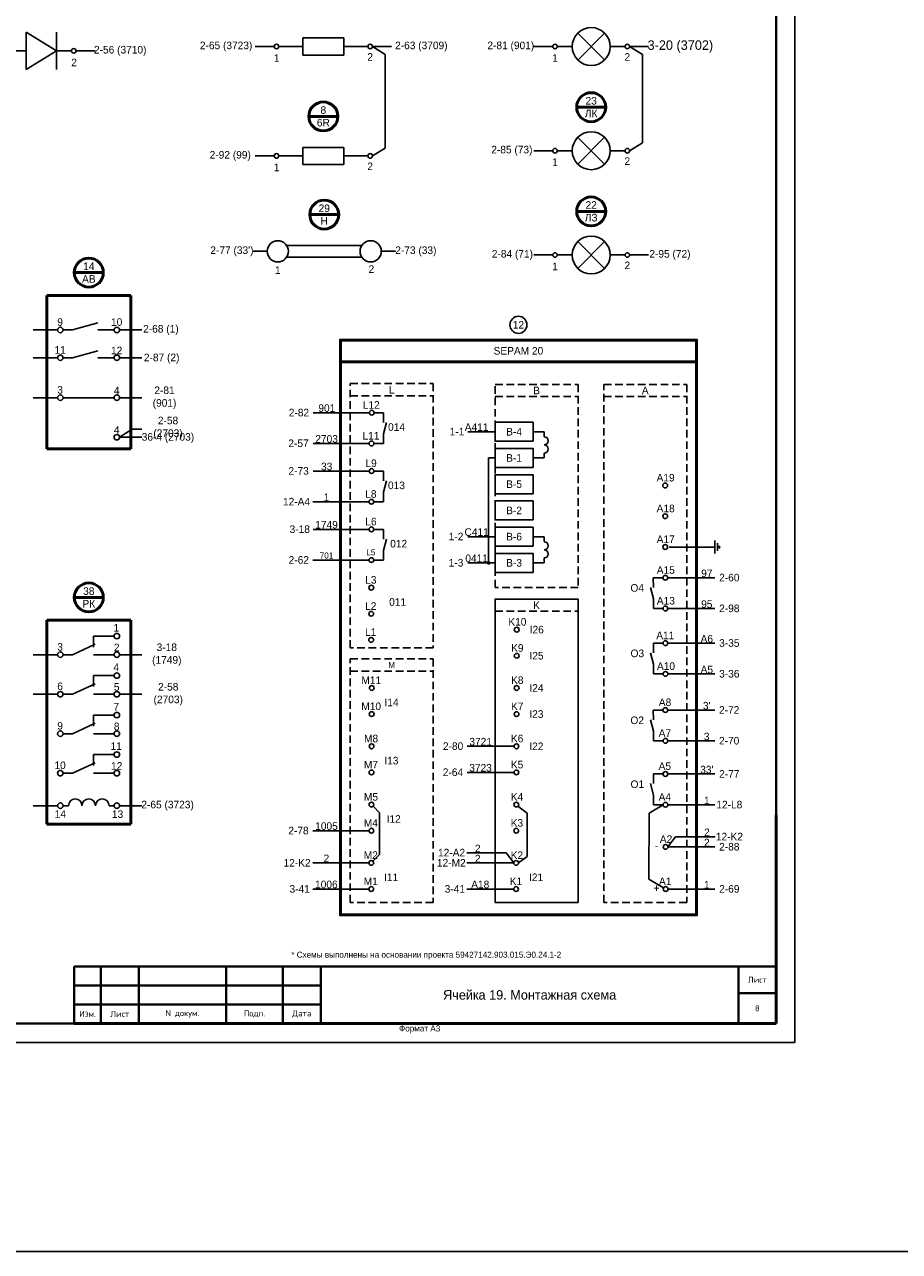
# Model space of a CAD drawing. Header units: millimetres. Extents: x 4897 to 12009, y -3017 to 2708.
# Tile 50 of 86: x 8366 to 8597, y 658 to 981. Entities that reach past the tile are written whole.
import ezdxf

# ---------------------------------------------------------------- set-up
doc = ezdxf.new("R2010")
doc.units = ezdxf.units.MM
doc.linetypes.add('JIS_02_2.0', pattern=[3, 2, -1])
doc.layers.add('основная 0.5', color=7, linetype='Continuous', lineweight=50)
doc.styles.add('SIMPLEX', font='txt', dxfattribs={"height": 5})

msp = doc.modelspace()

# ---------------------------------------------------------------- linework, layer by layer
for p, q in [((8569.16, 712.59), (8569.16, 1009.63)), ((8569.16, 712.59), (8569.16, 1009.63)), ((8450.31, 977.33), (8439.48, 977.33)), ((8431.96, 975.07), (8426.96, 975.07)), ((8433.16, 975.07), (8439.48, 975.07)), ((8450.31, 975.07), (8456.63, 975.07)), ((8457.82, 975.07), (8462.82, 975.07)), ((8505.36, 975.07), (8500.36, 975.07)), ((8510.47, 975.07), (8506.55, 975.07)), ((8524.39, 975.07), (8520.47, 975.07)), ((8525.59, 975.07), (8530.59, 975.07)), ((8461.19, 972.99), (8461.19, 948.32)), ((8528.95, 972.99), (8528.95, 949.69)), ((8450.31, 948.49), (8439.48, 948.49)), ((8524.39, 947.61), (8520.47, 947.61)), ((8431.96, 946.24), (8426.96, 946.24)), ((8433.16, 946.24), (8439.48, 946.24)), ((8450.31, 946.24), (8456.63, 946.24)), ((8435.24, 922.61), (8455.01, 922.61)), ((8426.36, 921.1), (8430.09, 921.1)), ((8435.24, 919.6), (8455.01, 919.6)), ((8460.16, 921.1), (8463.9, 921.1)), ((8505.36, 920.14), (8500.36, 920.14)), ((8510.47, 920.14), (8506.55, 920.14)), ((8524.39, 920.14), (8520.47, 920.14)), ((8525.59, 920.14), (8530.59, 920.14)), ((8385.5, 902.24), (8378.83, 900.38)), ((8385.5, 900.38), (8389.75, 900.38)), ((8385.5, 894.92), (8378.83, 893.06)), ((8385.5, 893.06), (8389.75, 893.06)), ((8368.44, 882.52), (8374.87, 882.52)), ((8376.31, 882.52), (8389.75, 882.52)), ((8391.19, 882.52), (8397.09, 882.52)), ((8460.77, 878.57), (8460.76, 876.02)), ((8394.55, 874.2), (8391.19, 872.11)), ((8394.55, 874.2), (8397.09, 874.2)), ((8460.76, 873.02), (8460.75, 870.46)), ((8461.54, 876.02), (8460.76, 873.02)), ((8500.15, 873.56), (8503.1, 873.56)), ((8503.1, 873.56), (8503.1, 872.24)), ((8391.19, 872.11), (8397.09, 872.11)), ((8490.15, 866.65), (8488.43, 866.65)), ((8488.43, 866.65), (8488.43, 838.99)), ((8500.15, 866.65), (8503.1, 866.65)), ((8503.1, 867.95), (8503.1, 866.65)), ((8460.73, 863.2), (8460.72, 860.65)), ((8461.5, 860.65), (8460.72, 857.65)), ((8460.72, 857.65), (8460.71, 855.1)), ((8460.73, 847.83), (8460.72, 845.28)), ((8461.5, 845.28), (8460.72, 842.28)), ((8500.15, 845.9), (8503.1, 845.9)), ((8503.1, 845.9), (8503.1, 844.59)), ((8548.09, 841.43), (8548.09, 844.93)), ((8548.79, 842.13), (8548.79, 844.23)), ((8460.72, 842.28), (8460.71, 839.73)), ((8548.09, 843.18), (8543.24, 843.18)), ((8549.11, 842.83), (8549.11, 843.53)), ((8549.11, 843.53), (8549.46, 843.18)), ((8549.11, 842.83), (8549.46, 843.18)), ((8456.92, 839.73), (8442.15, 839.73)), ((8460.71, 839.73), (8458.17, 839.73)), ((8500.15, 838.99), (8503.1, 838.99)), ((8503.1, 840.29), (8503.1, 838.99)), ((8389.75, 819.69), (8384.32, 819.69)), ((8384.32, 819.69), (8384.32, 816.8)), ((8384.79, 817.55), (8378.83, 814.79)), ((8389.75, 814.79), (8384.32, 814.79)), ((8389.75, 809.29), (8384.32, 809.29)), ((8384.32, 809.29), (8384.32, 806.4)), ((8384.79, 807.15), (8378.83, 804.38)), ((8389.75, 804.38), (8384.32, 804.38)), ((8389.75, 798.88), (8384.32, 798.88)), ((8384.32, 798.88), (8384.32, 795.99)), ((8384.79, 796.74), (8378.83, 793.98)), ((8389.75, 793.98), (8384.32, 793.98)), ((8384.79, 786.34), (8378.83, 783.58)), ((8389.75, 788.48), (8384.32, 788.48)), ((8384.32, 788.48), (8384.32, 785.59)), ((8389.75, 783.58), (8384.32, 783.58)), ((8459.7, 773.09), (8459.68, 762.14)), ((8149.15, 712.59), (8569.16, 712.59))]:
    msp.add_line(p, q)
at = {"lineweight": 40}
for p, q in [((8564.25, 1004.63), (8564.25, 717.63)), ((8379.25, 732.63), (8444.25, 732.63)), ((8554.25, 732.63), (8554.25, 717.63)), ((8379.25, 727.63), (8444.25, 727.63)), ((8554.25, 725.63), (8564.25, 725.63)), ((8379.25, 722.63), (8444.25, 722.63)), ((8169.15, 717.63), (8564.25, 717.63))]:
    msp.add_line(p, q, dxfattribs=at)
at = {"color": 7}
for p, q in [((8366.56, 978.87), (8366.56, 969.03)), ((8366.56, 978.87), (8374.6, 973.95)), ((8374.6, 978.87), (8374.6, 969.03)), ((8439.48, 977.33), (8439.48, 972.81)), ((8450.31, 972.81), (8450.31, 977.33)), ((8362.64, 973.95), (8366.56, 973.95)), ((8374.6, 973.95), (8366.56, 969.03)), ((8374.6, 973.95), (8378.52, 973.95)), ((8379.72, 973.95), (8384.8, 973.95)), ((8457.82, 975.07), (8461.19, 972.99)), ((8525.59, 975.07), (8528.95, 972.99)), ((8439.48, 972.81), (8450.31, 972.81)), ((8439.48, 948.49), (8439.48, 943.98)), ((8450.31, 943.98), (8450.31, 948.49)), ((8457.82, 946.24), (8461.19, 948.32)), ((8505.36, 947.61), (8500.36, 947.61)), ((8510.47, 947.61), (8506.55, 947.61)), ((8525.59, 947.61), (8528.95, 949.69)), ((8439.48, 943.98), (8450.31, 943.98)), ((8368.44, 900.38), (8374.87, 900.38)), ((8376.31, 900.38), (8378.83, 900.38)), ((8391.19, 900.38), (8397.09, 900.38)), ((8368.44, 893.06), (8374.87, 893.06)), ((8376.31, 893.06), (8378.83, 893.06)), ((8391.19, 893.06), (8397.09, 893.06)), ((8457.01, 878.57), (8442.24, 878.57)), ((8460.77, 878.57), (8458.23, 878.57)), ((8490.15, 873.56), (8482.94, 873.56)), ((8456.95, 870.46), (8442.18, 870.46)), ((8460.75, 870.46), (8458.21, 870.46)), ((8456.97, 863.2), (8442.2, 863.2)), ((8460.73, 863.2), (8458.19, 863.2)), ((8456.92, 855.1), (8442.15, 855.1)), ((8460.71, 855.1), (8458.17, 855.1)), ((8456.94, 847.83), (8442.17, 847.83)), ((8460.73, 847.83), (8458.19, 847.83)), ((8490.15, 845.9), (8482.94, 845.9)), ((8536, 843.18), (8543.61, 843.18)), ((8490.15, 838.99), (8482.94, 838.99)), ((8531.84, 835.07), (8531.85, 832.52)), ((8531.84, 835.07), (8534.38, 835.07)), ((8535.64, 835.07), (8548.09, 835.07)), ((8531.07, 832.52), (8531.85, 829.52)), ((8531.85, 829.52), (8531.86, 826.97)), ((8531.86, 826.97), (8534.4, 826.97)), ((8535.66, 826.97), (8548.09, 826.97)), ((8531.1, 815.28), (8531.88, 812.28)), ((8531.87, 817.84), (8531.88, 815.28)), ((8531.87, 817.84), (8534.41, 817.84)), ((8535.67, 817.84), (8548.09, 817.84)), ((8368.44, 814.79), (8374.87, 814.79)), ((8376.31, 814.79), (8378.83, 814.79)), ((8391.19, 814.79), (8397.09, 814.79)), ((8531.88, 812.28), (8531.89, 809.73)), ((8531.89, 809.73), (8534.43, 809.73)), ((8535.69, 809.73), (8548.09, 809.73)), ((8368.44, 804.38), (8374.87, 804.38)), ((8376.31, 804.38), (8378.83, 804.38)), ((8391.19, 804.38), (8397.09, 804.38)), ((8531.84, 800.2), (8531.85, 797.65)), ((8531.84, 800.2), (8534.38, 800.2)), ((8535.64, 800.2), (8548.06, 800.2)), ((8531.07, 797.65), (8531.85, 794.65)), ((8376.31, 793.98), (8378.83, 793.98)), ((8531.85, 794.65), (8531.86, 792.09)), ((8495.15, 790.66), (8482.77, 790.66)), ((8531.86, 792.09), (8534.4, 792.09)), ((8535.65, 792.09), (8548.06, 792.09)), ((8376.31, 783.58), (8378.83, 783.58)), ((8495.13, 783.78), (8482.75, 783.78)), ((8531.87, 783.36), (8531.88, 780.81)), ((8531.87, 783.36), (8534.41, 783.36)), ((8535.67, 783.36), (8548.09, 783.36)), ((8531.1, 780.81), (8531.88, 777.81)), ((8531.88, 777.81), (8531.89, 775.25)), ((8374.87, 775), (8368.44, 775)), ((8377.73, 775), (8376.31, 775)), ((8388.41, 775), (8389.75, 775)), ((8391.19, 775), (8397.09, 775)), ((8458, 774.84), (8459.7, 773.09)), ((8496.18, 774.84), (8498.58, 773)), ((8498.58, 773), (8498.56, 761.63)), ((8530.71, 773.07), (8530.66, 755.65)), ((8534.43, 775.25), (8530.71, 773.07)), ((8531.89, 775.25), (8534.43, 775.25)), ((8535.69, 775.25), (8548.09, 775.25)), ((8456.92, 768.41), (8442.15, 768.41)), ((8535.71, 764.15), (8537.73, 766.83)), ((8537.73, 766.83), (8548.11, 766.83)), ((8535.71, 764.15), (8548.09, 764.15)), ((8456.9, 759.92), (8442.13, 759.92)), ((8459.68, 762.14), (8457.97, 760.37)), ((8493.05, 762.61), (8482.68, 762.61)), ((8495.08, 759.92), (8482.68, 759.92)), ((8495.08, 759.92), (8493.05, 762.61)), ((8496.34, 759.92), (8498.56, 761.63)), ((8530.66, 755.65), (8534.56, 753.36)), ((8456.88, 753.04), (8442.11, 753.04)), ((8495.06, 753.04), (8482.68, 753.04)), ((8535.73, 753.04), (8548.09, 753.04))]:
    msp.add_line(p, q, dxfattribs=at)
at = {"color": 40, "true_color": 0xf8d731}
for p, q in [((8519.02, 971.54), (8511.93, 978.6)), ((8511.95, 971.52), (8518.99, 978.63)), ((8515.47, 975.07), (8515.47, 975.07))]:
    msp.add_line(p, q, dxfattribs=at)
at = {"lineweight": 50}
for p, q in [((8519.3, 959.09), (8511.65, 959.09)), ((8519.3, 959.09), (8511.65, 959.09)), ((8448.72, 956.66), (8441.07, 956.66)), ((8519.29, 931.63), (8511.65, 931.63)), ((8519.29, 931.63), (8511.65, 931.63)), ((8448.95, 930.78), (8441.3, 930.78)), ((8386.91, 915.49), (8379.27, 915.49)), ((8394.14, 909.46), (8372.04, 909.46)), ((8372.04, 909.46), (8372.04, 869.09)), ((8394.14, 909.46), (8394.14, 869.09)), ((8394.14, 869.09), (8372.04, 869.09)), ((8386.91, 829.9), (8379.27, 829.9)), ((8394.14, 823.87), (8372.04, 823.87)), ((8372.04, 823.87), (8372.04, 770.17)), ((8394.14, 823.87), (8394.14, 770.17)), ((8394.14, 770.17), (8372.04, 770.17))]:
    msp.add_line(p, q, dxfattribs=at)
at = {"color": 1}
for p, q in [((8519.02, 944.08), (8511.93, 951.14)), ((8511.95, 944.06), (8518.99, 951.16)), ((8515.47, 947.61), (8515.47, 947.61))]:
    msp.add_line(p, q, dxfattribs=at)
at = {"color": 3}
for p, q in [((8519.02, 916.61), (8511.93, 923.67)), ((8511.95, 916.6), (8518.99, 923.7)), ((8515.47, 920.14), (8515.47, 920.14))]:
    msp.add_line(p, q, dxfattribs=at)
at = {"linetype": 'JIS_02_2.0'}
for p, q in [((8451.97, 883.03), (8473.83, 883.03)), ((8490.15, 882.82), (8512.01, 882.82)), ((8518.78, 882.82), (8540.64, 882.82)), ((8451.97, 810.49), (8473.83, 810.49))]:
    msp.add_line(p, q, dxfattribs=at)
at = {"color": 7, "linetype": 'JIS_02_2.0'}
msp.add_line((8490.15, 826.24), (8512.01, 826.24), dxfattribs=at)
at = {"color": 1}
msp.add_lwpolyline([(5068.94, 1153.52), (9172.62, 1153.52), (9172.62, 657.53), (5068.94, 657.53)], close=True, dxfattribs=at)
at = {"lineweight": 50}
msp.add_lwpolyline([(8449.37, 897.71), (8449.37, 897.71), (8543.24, 897.71), (8543.24, 892.02), (8449.37, 892.02), (8449.37, 897.71)], dxfattribs=at)
msp.add_lwpolyline([(8449.37, 892.02), (8543.24, 892.02), (8543.24, 746.23), (8449.37, 746.23)], close=True, dxfattribs=at)
at = {"linetype": 'JIS_02_2.0'}
for points in [[(8473.83, 816.63), (8451.97, 816.63), (8451.97, 886.23), (8473.83, 886.23)], [(8512.01, 832.54), (8490.15, 832.54), (8490.15, 886.02), (8512.01, 886.02)], [(8540.64, 749.53), (8518.78, 749.53), (8518.78, 886.02), (8540.64, 886.02)], [(8473.83, 749.53), (8451.97, 749.53), (8451.97, 813.69), (8473.83, 813.69)]]:
    msp.add_lwpolyline(points, close=True, dxfattribs=at)
at = {"color": 7}
for points in [[(8500.15, 871.06), (8490.15, 871.06), (8490.15, 876.06), (8500.15, 876.06)], [(8500.15, 871.06), (8490.15, 871.06), (8490.15, 876.06), (8500.15, 876.06)], [(8500.15, 864.15), (8490.15, 864.15), (8490.15, 869.15), (8500.15, 869.15)], [(8500.15, 864.15), (8490.15, 864.15), (8490.15, 869.15), (8500.15, 869.15)], [(8500.15, 857.23), (8490.15, 857.23), (8490.15, 862.23), (8500.15, 862.23)], [(8500.15, 857.23), (8490.15, 857.23), (8490.15, 862.23), (8500.15, 862.23)], [(8500.15, 850.32), (8490.15, 850.32), (8490.15, 855.32), (8500.15, 855.32)], [(8500.15, 850.32), (8490.15, 850.32), (8490.15, 855.32), (8500.15, 855.32)], [(8500.15, 843.4), (8490.15, 843.4), (8490.15, 848.4), (8500.15, 848.4)], [(8500.15, 843.4), (8490.15, 843.4), (8490.15, 848.4), (8500.15, 848.4)], [(8500.15, 836.49), (8490.15, 836.49), (8490.15, 841.49), (8500.15, 841.49)], [(8500.15, 836.49), (8490.15, 836.49), (8490.15, 841.49), (8500.15, 841.49)], [(8512.01, 749.53), (8490.15, 749.53), (8490.15, 829.44), (8512.01, 829.44)]]:
    msp.add_lwpolyline(points, close=True, dxfattribs=at)
at = {"lineweight": 50, "const_width": 0.45}
msp.add_lwpolyline([(8488.43, 839.27, 1), (8488.43, 838.72, 1)], format="xyb", close=True, dxfattribs=at)
at = {"color": 7}
for centre, radius in [((8515.47, 975.07), 5), ((8515.47, 947.61), 5), ((8505.95, 947.61), 0.599), ((8515.47, 920.14), 5), ((8375.59, 900.38), 0.719), ((8390.47, 900.38), 0.719), ((8375.59, 893.06), 0.719), ((8390.47, 893.06), 0.719), ((8457.64, 878.57), 0.629), ((8457.58, 870.46), 0.629), ((8457.6, 863.2), 0.629), ((8534.96, 859.39), 0.629), ((8457.55, 855.1), 0.629), ((8534.98, 851.29), 0.629), ((8457.56, 847.83), 0.629), ((8534.99, 843.18), 0.629), ((8535.01, 835.07), 0.629), ((8457.53, 832.46), 0.629), ((8457.51, 825.58), 0.629), ((8535.03, 826.97), 0.629), ((8495.84, 821.4), 0.629), ((8390.47, 819.69), 0.719), ((8457.49, 818.7), 0.629), ((8535.04, 817.84), 0.629), ((8375.59, 814.79), 0.719), ((8390.47, 814.79), 0.719), ((8495.84, 814.52), 0.629), ((8390.47, 809.29), 0.719), ((8535.06, 809.73), 0.629), ((8457.64, 806.03), 0.629), ((8495.82, 806.03), 0.629), ((8375.59, 804.38), 0.719), ((8390.47, 804.38), 0.719), ((8390.47, 798.88), 0.719), ((8457.62, 799.15), 0.629), ((8495.8, 799.15), 0.629), ((8535.01, 800.2), 0.629), ((8375.59, 793.98), 0.719), ((8390.47, 793.98), 0.719), ((8535.03, 792.09), 0.629), ((8390.47, 788.48), 0.719), ((8457.6, 790.66), 0.629), ((8495.78, 790.66), 0.629), ((8375.59, 783.58), 0.719), ((8390.47, 783.58), 0.719), ((8457.58, 783.78), 0.629), ((8495.76, 783.78), 0.629), ((8535.04, 783.36), 0.629), ((8375.59, 775), 0.719), ((8390.47, 775), 0.719), ((8457.56, 775.29), 0.629), ((8495.74, 775.29), 0.629), ((8535.06, 775.25), 0.629), ((8457.55, 768.41), 0.629), ((8495.73, 768.41), 0.629), ((8535.08, 764.15), 0.629), ((8457.53, 759.92), 0.629), ((8495.71, 759.92), 0.629), ((8457.51, 753.04), 0.629), ((8495.69, 753.04), 0.629), ((8535.1, 753.04), 0.629)]:
    msp.add_circle(centre, radius, dxfattribs=at)
for centre, radius in [((8379.12, 973.95), 0.599), ((8432.56, 975.07), 0.599), ((8457.23, 975.07), 0.599), ((8505.95, 975.07), 0.599), ((8524.99, 975.07), 0.599), ((8524.99, 947.61), 0.599), ((8432.56, 946.24), 0.599), ((8457.23, 946.24), 0.599), ((8432.89, 921.1), 2.79), ((8457.37, 921.1), 2.79), ((8505.95, 920.14), 0.599), ((8524.99, 920.14), 0.599), ((8375.59, 882.52), 0.719), ((8390.47, 882.52), 0.719), ((8390.47, 872.11), 0.719), ((8457.55, 839.73), 0.629)]:
    msp.add_circle(centre, radius)
at = {"lineweight": 50}
for centre in [(8444.89, 956.66), (8515.47, 959.09), (8445.13, 930.78), (8515.47, 931.63), (8383.09, 915.49), (8383.09, 829.9)]:
    msp.add_circle(centre, 3.82, dxfattribs=at)
at = {"lineweight": 30}
msp.add_circle((8496.3, 901.73), 2.25, dxfattribs=at)
at = {"linetype": 'Continuous', "lineweight": 25, "ltscale": 4.8}
for centre, start, end in [((8503.08, 871.17), 270.8278, 89.0239), ((8503.09, 869.02), 270.5198, 89.6285), ((8503.08, 843.51), 270.8278, 89.0239), ((8503.09, 841.37), 270.5198, 89.6285)]:
    msp.add_arc(centre, 1.07, start, end, dxfattribs=at)
at = {"color": 7}
for centre in [(8379.51, 775), (8383.07, 775), (8386.63, 775)]:
    msp.add_arc(centre, 1.78, 0, 180, dxfattribs=at)
at = {"layer": 'основная 0.5', "color": 0}
for p, q in [((8564.25, 717.63), (8564.25, 772.63)), ((8379.25, 717.63), (8564.25, 717.63))]:
    msp.add_line(p, q, dxfattribs=at)
at = {"layer": 'основная 0.5', "lineweight": 40}
for p, q in [((8379.25, 732.63), (8379.25, 717.63)), ((8386.25, 717.63), (8386.25, 732.63)), ((8396.25, 717.63), (8396.25, 732.63)), ((8419.25, 717.63), (8419.25, 732.63)), ((8434.25, 717.63), (8434.25, 732.63)), ((8444.25, 717.63), (8444.25, 732.63)), ((8444.25, 732.63), (8564.25, 732.63))]:
    msp.add_line(p, q, dxfattribs=at)

# ---------------------------------------------------------------- texts
at = {"color": 7, "style": 'SIMPLEX'}
msp.add_text('2', height=2, dxfattribs=at).set_placement((8378.46, 969.86))
at = {"color": 7, "attachment_point": 5, "style": 'SIMPLEX'}
for s, insert, char_height, width in [('2-65 (3723)', (8419.27, 975.07), 2, 13.7171), ('2-63 (3709)', (8470.71, 975.07), 2, 13.7171), ('2-81 (901)', (8494.29, 975.07), 2, 13.7171), ('3-20 (3702)', (8538.97, 975.07), 2.5, 19.2048), ('2-56 (3710)', (8391.36, 973.93), 2, 14.2223), ('1', (8432.56, 972.05), 2, 13.1618), ('2', (8457.23, 972.33), 2, 13.1618), ('1', (8505.95, 972.05), 2, 13.1618), ('2', (8524.99, 972.33), 2, 13.1618), ('23\\PЛК', (8515.47, 959.09), 2, 13.7171), ('8\\P6R', (8444.89, 956.66), 2, 13.7171), ('2-92 (99)', (8420.36, 946.24), 2, 13.7171), ('2-85 (73)', (8494.57, 947.61), 2, 13.7171), ('1', (8432.56, 943.22), 2, 13.1618), ('2', (8457.23, 943.5), 2, 13.1618), ('1', (8505.95, 944.59), 2, 13.1618), ('2', (8524.99, 944.87), 2, 13.1618), ('22\\PЛЗ', (8515.47, 931.63), 2, 13.7171), ('29\\PН', (8445.13, 930.78), 2, 13.7171), ("2-77 (33')", (8420.8, 921.1), 2, 13.7171), ('2-73 (33)', (8469.27, 921.1), 2, 13.7171), ('2-95 (72)', (8536.22, 920.14), 2, 13.7171), ('14\\PАВ', (8383.09, 915.49), 2, 13.7171), ('\\pt10;2-84 (71)', (8494.71, 920.14), 2, 13.7171), ('1', (8505.95, 917.13), 2, 13.1618), ('2', (8524.99, 917.4), 2, 13.1618), ('1', (8432.89, 916.13), 2, 13.1618), ('2', (8457.55, 916.4), 2, 13.1618), ('9', (8375.52, 902.44), 2, 2.4873), ('10', (8390.43, 902.45), 2, 2.4873), ('2-68 (1)', (8402.09, 900.38), 2, 9.451), ('11', (8375.52, 895.12), 2, 2.4873), ('12', (8390.43, 894.96), 2, 2.4873), ('{\\C256;SEPAM 20}', (8496.3, 894.87), 2, 93.8727), ('\\pt10;2-87 (2)', (8402.29, 892.84), 2, 9.7474), ('\\pt10;2-81 (901)', (8403.04, 882.52), 2, 9.7474), ('\\pt2;L', (8462.9, 884.63), 2, 4.6655), ('\\pt2;B', (8501.08, 884.42), 2, 9), ('\\pt2;A', (8529.71, 884.42), 2, 9), ('\\pt2;2-82', (8438.46, 878.6), 2, 4.6655), ('\\pt2;901', (8445.81, 879.77), 2, 4.6655), ('L12', (8457.51, 880.61), 2, 4.6655), ('2-58 (2703)', (8403.96, 874.55), 2, 12.5391), ('\\pt10;36-4 (2703)', (8403.94, 871.9), 2, 14.6606), ('\\pt2;L11', (8457.45, 872.5), 2, 4.6655), ('\\pt2;014', (8464.18, 874.78), 2, 4.6655), ('\\pt2;1-1', (8480.11, 873.59), 2, 4.6655), ('\\pt2;A411', (8485.28, 874.76), 2, 4.6655), ('B-4', (8495.15, 873.56), 2, 9.9995), ('\\pt2;2-57', (8438.35, 870.5), 2, 4.6655), ('\\pt2;2703', (8445.75, 871.66), 2, 4.6655), ('B-1', (8495.15, 866.65), 2, 9.9995), ('\\pt2;2-73', (8438.37, 863.23), 2, 4.6655), ('\\pt2;33', (8445.77, 864.4), 2, 4.6655), ('L9', (8457.47, 865.24), 2, 4.6655), ('\\pt2;013', (8464.15, 859.41), 2, 4.6655), ('B-5', (8495.15, 859.73), 2, 9.9995), ('\\pt2;A19', (8535.08, 861.43), 2, 9), ('\\pt2;1', (8445.72, 856.29), 2, 4.6655), ('\\pt2;L8', (8457.42, 857.14), 2, 4.6655), ('\\pt2;12-A4', (8437.82, 855.13), 2, 4.6655), ('B-2', (8495.15, 852.82), 2, 9.9995), ('\\pt2;A18', (8535.1, 853.33), 2, 9), ('L6', (8457.44, 849.87), 2, 4.6655), ('\\pt2;3-18', (8438.68, 847.86), 2, 4.6655), ('\\pt2;1749', (8445.73, 849.03), 2, 4.6655), ('\\pt2;C411', (8485.28, 847.1), 2, 4.6655), ('B-6', (8495.15, 845.9), 2, 9.9995), ('\\pt2;012', (8464.74, 844.04), 2, 4.6655), ('\\pt2;1-2', (8479.86, 845.94), 2, 9), ('\\pt2;A17', (8535.12, 845.22), 2, 9), ('\\pt2;2-62', (8438.42, 839.76), 2, 4.6655), ('\\pt1.6;701', (8445.72, 840.92), 1.6, 9), ('\\pt1.6;L5', (8457.42, 841.77), 1.6, 9), ('\\pt2;0411', (8485.28, 840.19), 2, 4.6655), ('\\pt2;1-3', (8479.86, 839.02), 2, 9), ('B-3', (8495.15, 838.99), 2, 9), ('\\pt2;A15', (8535.14, 837.11), 2, 9), ('\\pt2;L3', (8457.4, 834.5), 2, 4.6655), ('\\pt2;97', (8545.94, 836.22), 2, 9), ('\\pt2;2-60', (8551.87, 835.11), 2, 9), ('38\\PРК', (8383.09, 829.9), 2, 13.7171), ('О4', (8527.6, 832.38), 2, 9), ('\\pt2;L2', (8457.38, 827.62), 2, 4.6655), ('\\pt2;011', (8464.46, 828.67), 2, 4.6655), ('\\pt2;K', (8501.08, 827.84), 2, 9), ('\\pt2;A13', (8535.15, 829.01), 2, 9), ('\\pt2;95', (8545.94, 828.11), 2, 9), ('\\pt2;2-98', (8551.87, 827), 2, 9), ('K10', (8496.02, 823.44), 2, 9), ('1', (8390.32, 821.89), 2, 2.4873), ('\\pt2;L1', (8457.36, 820.74), 2, 4.6655), ('\\pt2;I26', (8501.13, 821.4), 2, 9), ('3', (8375.52, 816.85), 2, 2.4873), ('\\pt2;A11', (8535, 819.88), 2, 9), ('\\pt2;A6', (8545.94, 818.98), 2, 9), ('\\pt2;3-35', (8551.87, 817.87), 2, 9), ('2', (8390.43, 816.69), 2, 2.4873), ('3-18 (1749)', (8403.64, 814.79), 2, 12.5391), ('\\pt2;K9', (8496.02, 816.56), 2, 9), ('\\pt2;I25', (8501.07, 814.52), 2, 9), ('О3', (8527.63, 815.14), 2, 9), ('4', (8390.32, 811.49), 2, 2.4873), ('\\pt1.6;M', (8462.9, 812.09), 1.6, 21.8634), ('A10', (8535.18, 811.77), 2, 9), ('\\pt2;A5', (8545.94, 810.87), 2, 9), ('M11', (8457.51, 808.07), 2, 9), ('K8', (8496, 808.07), 2, 9), ('\\pt2;3-36', (8551.87, 809.76), 2, 9), ('6', (8375.52, 806.45), 2, 2.4873), ('5', (8390.43, 806.29), 2, 2.4873), ('2-58 (2703)', (8404.02, 804.38), 2, 12.266), ('\\pt2;I24', (8501.05, 806.03), 2, 9), ('7', (8390.32, 801.09), 2, 2.4873), ('\\pt2;M10', (8457.49, 801.19), 2, 9), ('\\pt2;I14', (8462.87, 802.23), 2, 9), ('\\pt2;K7', (8495.98, 801.19), 2, 9), ('\\pt2;A8', (8534.93, 802.24), 2, 9), ("\\pt2;3'", (8545.91, 801.34), 2, 9), ('\\pt2;I23', (8501.03, 799.15), 2, 9), ('О2', (8527.6, 797.5), 2, 9), ('\\pt2;2-72', (8551.83, 800.23), 2, 9), ('9', (8375.52, 796.04), 2, 2.4873), ('8', (8390.43, 795.88), 2, 2.4873), ('M8', (8457.47, 792.7), 2, 9), ('\\pt2;3721', (8486.34, 791.86), 2, 9), ('K6', (8495.96, 792.7), 2, 9), ('\\pt2;A7', (8534.89, 794.13), 2, 9), ('\\pt2;3', (8545.91, 793.24), 2, 9), ('\\pt2;2-70', (8551.83, 792.12), 2, 9), ('11', (8390.32, 790.69), 2, 2.4873), ('\\pt2;2-80', (8479.08, 790.69), 2, 9), ('\\pt2;I22', (8501.02, 790.66), 2, 9), ('10', (8375.52, 785.64), 2, 2.4873), ('12', (8390.43, 785.48), 2, 2.4873), ('\\pt2;M7', (8457.45, 785.82), 2, 9), ('\\pt2;I13', (8462.83, 786.87), 2, 9), ('\\pt2;3723', (8486.32, 784.98), 2, 9), ('\\pt2;K5', (8495.94, 785.82), 2, 9), ('\\pt2;A5', (8534.87, 785.4), 2, 9), ('\\pt2;2-64', (8479.04, 783.81), 2, 9), ("\\pt2;33'", (8545.94, 784.5), 2, 9), ('\\pt2;2-77', (8551.87, 783.39), 2, 9), ('О1', (8527.63, 780.66), 2, 9), ('2-65 (3723)', (8403.85, 775), 2, 15.1366), ('M5', (8457.44, 777.33), 2, 9), ('K4', (8495.92, 777.33), 2, 9), ('\\pt2;A4', (8534.88, 777.29), 2, 9), ('\\pt2;1', (8545.94, 776.4), 2, 9), ('\\pt2;12-L8', (8551.87, 775.28), 2, 9), ('14', (8375.59, 772.81), 2, 2.4873), ('13', (8390.67, 772.77), 2, 2.2981), ('\\pt2;1005', (8445.72, 769.61), 2, 9), ('\\pt2;M4', (8457.42, 770.45), 2, 9), ('\\pt2;I12', (8463.43, 771.5), 2, 9), ('\\pt2;K3', (8495.9, 770.45), 2, 9), ('\\pt2;2-78', (8438.34, 768.44), 2, 9), ('\\pt2;A2', (8535.2, 766.19), 2, 9), ('\\pt2;2', (8545.94, 765.29), 2, 9), ('\\pt2;2', (8545.96, 767.98), 2, 9), ('\\pt2;12-K2', (8551.89, 766.86), 2, 9), ('\\pt2;12-A2', (8478.68, 762.64), 2, 9), ('\\pt2;2', (8485.58, 763.75), 2, 9), ('\\pt2;-', (8532.66, 764.44), 2, 9), ('\\pt2;2-88', (8551.87, 764.18), 2, 9), ('\\pt2;12-K2', (8437.97, 759.95), 2, 9), ('\\pt2;2', (8445.7, 761.12), 2, 9), ('\\pt2;M2', (8457.4, 761.96), 2, 9), ('\\pt2;12-M2', (8478.61, 759.95), 2, 9), ('\\pt2;2', (8485.58, 761.07), 2, 9), ('\\pt2;K2', (8495.89, 761.96), 2, 9), ('\\pt2;I11', (8462.76, 756.13), 2, 9), ('\\pt2;I21', (8500.94, 756.13), 2, 9), ('\\pt2;3-41', (8438.65, 753.07), 2, 9), ('\\pt2;1006', (8445.68, 754.24), 2, 9), ('\\pt2;M1', (8457.38, 755.08), 2, 9), ('\\pt2;3-41', (8479.54, 753.07), 2, 9), ('\\pt2;A18', (8486.24, 754.24), 2, 9), ('\\pt2;K1', (8495.66, 755.08), 2, 9), ('\\pt2;+', (8532.68, 753.31), 2, 9), ('\\pt2;A1', (8534.97, 755.08), 2, 9), ('\\pt2;1', (8545.94, 754.18), 2, 9), ('\\pt2;2-69', (8551.87, 753.07), 2, 9)]:
    msp.add_mtext(s, dxfattribs=dict(at, insert=insert, char_height=char_height, width=width))
at = {"char_height": 2, "attachment_point": 5, "style": 'SIMPLEX'}
for s, insert, width in [('12', (8496.3, 901.73), 4.3874), ('3', (8375.52, 884.58), 2.4873), ('4', (8390.43, 884.42), 2.4873), ('4', (8390.43, 874.02), 2.4873)]:
    msp.add_mtext(s, dxfattribs=dict(at, insert=insert, width=width))
at = {"lineweight": 35, "attachment_point": 5, "line_spacing_factor": 0.8, "style": 'SIMPLEX'}
for s, insert, char_height, width in [('\\pi-4.8,l6.4,t6.4;*^IСхемы выполнены на основании проекта 59427142.903.015.Э0.24.1-2', (8471.21, 735.5), 1.6, 185), ('{\\Fromans|c204;Лист}', (8559.25, 729.13), 1.6, 10), ('Ячейка 19. Монтажная схема', (8499.25, 725.13), 2.5, 110), ('{\\Fromans|c204;8}', (8559.25, 721.63), 1.6, 10.1667), ('{\\Fromans|c204;Изм.}', (8382.75, 720.13), 1.6, 7), ('{\\Fromans|c204;Лист}', (8391.25, 720.13), 1.6, 10), ('{\\Fromans|c0;N \\Fromans|c204;докум.}', (8407.75, 720.13), 1.6, 23), ('{\\Fromans|c204;Подп.}', (8426.75, 720.13), 1.6, 15), ('{\\Fromans|c204;Дата}', (8439.25, 720.13), 1.6, 10)]:
    msp.add_mtext(s, dxfattribs=dict(at, insert=insert, char_height=char_height, width=width))
at = {"lineweight": 30, "insert": (8464.84, 717.11), "char_height": 1.6, "attachment_point": 1, "style": 'SIMPLEX'}
msp.add_mtext_dynamic_manual_height_columns('Формат А3', width=45.8537, gutter_width=12.5, heights=[0], dxfattribs=at)

doc.saveas('drawing.dxf')
